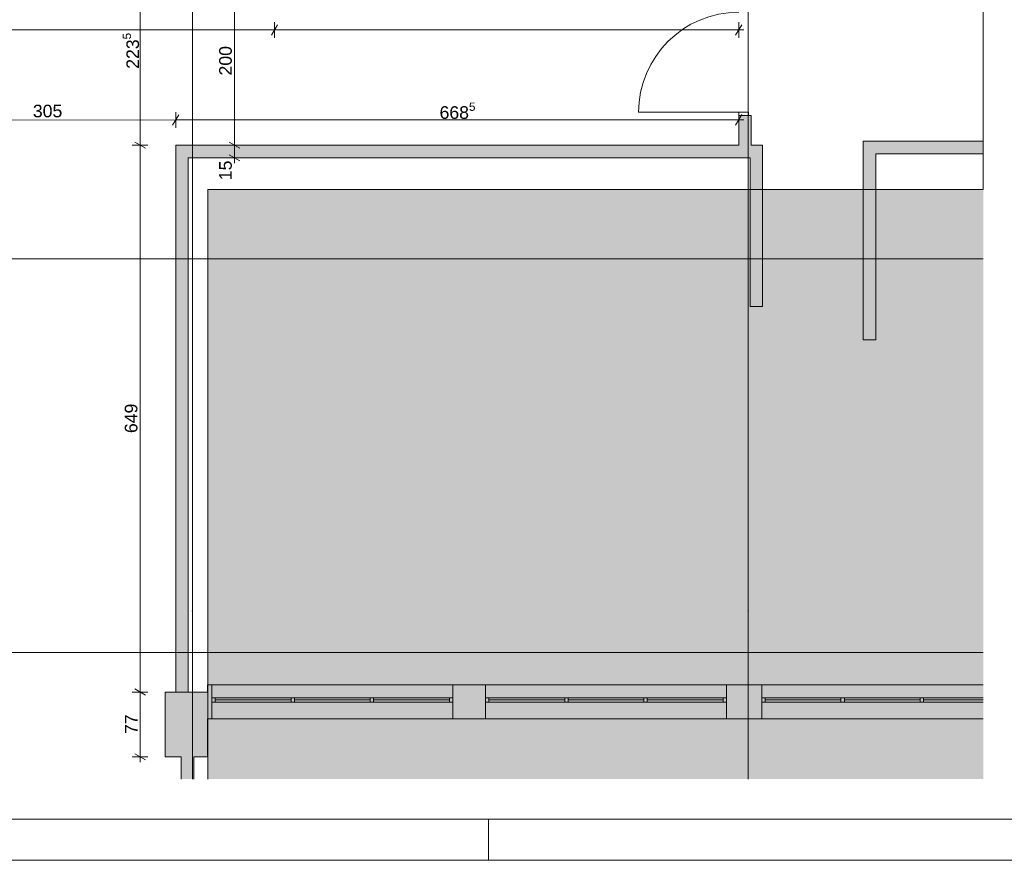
# Paper-space layout 'A-03 INWENTARYZACJA - PIĘTRO 0' of a CAD drawing. Header units: millimetres. Extents: x 0 to 594, y 0 to 297.
# Tile 1 of 11: x 178 to 295, y 0 to 100. Entities that reach past the tile are written whole.
import ezdxf
from ezdxf.xclip import XClip

# ---------------------------------------------------------------- set-up
doc = ezdxf.new("R2010")
doc.units = ezdxf.units.MM
doc.header["$MEASUREMENT"] = 0
doc.header["$XCLIPFRAME"] = 0
doc.linetypes.add('DASHDOTX2', pattern=[1000, 500, -250, 0, -250])
doc.linetypes.add('PRZERYWANA_DU_A', pattern=[550, 350.0000000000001, -199.9999999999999])
for name, color, linetype, lineweight in [('0_Nr_pióra__2', 8, 'Continuous', 13), ('A_wymiary_Nr_pióra__1', 7, 'Continuous', 20), ('A_wymiary_Nr_pióra__2', 8, 'Continuous', 13), ('A_ściany_Nr_pióra__1', 7, 'Continuous', 20), ('Drzwi Archicad_Nr_pióra__1', 7, 'Continuous', 20)]:
    doc.layers.add(name, color=color, linetype=linetype, lineweight=lineweight)
for name, color, linetype, lineweight, true_color in [('A_Arkusz_Nr_pióra__255', 7, 'Continuous', 15, 0x242424), ('A_osie_Nr_pióra__16', 7, 'Continuous', 5, 0x0f0f0f), ('A_ściany_Nr_pióra__19', 7, 'Continuous', 5, 0x191919), ('Okna Archicada_Nr_pióra__19', 7, 'Continuous', 5, 0x191919)]:
    doc.layers.add(name, color=color, linetype=linetype, lineweight=lineweight, true_color=true_color)
doc.layers.add('A_podrys', color=7, linetype='Continuous')
doc.layers.add('A_ściany', color=7, linetype='Continuous')
doc.styles.add('STYL_AUTOMATYCZNY_1', font='arial.ttf')
doc.styles.add('STYL_AUTOMATYCZNY_4', font='arial.ttf')

# ---------------------------------------------------------------- blocks, each defined once
blk = doc.blocks.new('Rysunek_2_2', base_point=(-1576.42581689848, -299.4387813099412))
at = {"linetype": 'Continuous', "lineweight": 0, "true_color": 0x484848}
blk.add_hatch(color=251, dxfattribs=at).paths.add_polyline_path([(292.7655179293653, 79.63605179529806), (200.7003031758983, 79.63605179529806), (200.7003031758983, 9.636049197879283), (292.7655179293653, 9.636049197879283)])
at = {"layer": 'A_ściany', "linetype": 'Continuous', "lineweight": 0, "true_color": 0x000000}
for points in [[(263.7255171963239, 84.88605279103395), (265.2255172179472, 84.88605279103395), (265.2255172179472, 88.40101414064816), (263.7255171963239, 88.40101414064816)], [(292.7655166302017, 85.38605439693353), (278.521290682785, 85.38605439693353), (280.0212912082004, 83.88605387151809), (292.7655166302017, 83.88605387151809)], [(278.5212920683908, 85.38605279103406), (278.5212920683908, 61.80680877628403), (280.0212920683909, 61.80680877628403), (280.0212920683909, 83.88605279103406)], [(266.5712920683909, 84.88605279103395), (196.8762048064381, 84.88605279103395), (198.3762048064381, 83.38605279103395), (265.0712920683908, 83.38605279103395)], [(196.8762048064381, 84.88605279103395), (196.8762048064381, 19.98031181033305), (198.3762048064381, 19.98031181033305), (198.3762048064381, 83.38605279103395)], [(266.5712920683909, 65.73605279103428), (266.5712920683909, 84.88605279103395), (265.0712920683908, 83.38605279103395), (265.0712920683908, 65.73605279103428)], [(196.8762048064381, 19.98031181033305), (195.6262048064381, 19.98031181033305), (195.6262048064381, 12.28031181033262), (200.6712920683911, 12.28031181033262), (200.6712920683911, 19.98031181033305)], [(200.6712920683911, 20.83605279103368), (200.6712920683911, 16.78605279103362), (201.1712920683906, 16.78605279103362), (201.1712920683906, 20.83605279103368)], [(229.7712920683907, 20.83605279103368), (229.7712920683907, 16.78605279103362), (233.6712920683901, 16.78605279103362), (233.6712920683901, 20.83605279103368)], [(262.2712920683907, 20.83605279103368), (262.2712920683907, 16.78605279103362), (266.4712920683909, 16.78605279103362), (266.4712920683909, 20.83605279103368)], [(199.0262060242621, 12.28031251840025), (197.5262047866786, 12.28031251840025), (197.5262047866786, 9.636050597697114), (199.0262060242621, 9.636050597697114)]]:
    blk.add_hatch(color=18, dxfattribs=at).paths.add_polyline_path(points)
at = {"layer": '0_Nr_pióra__2', "color": 8, "linetype": 'PRZERYWANA_DU_A', "lineweight": 13, "flags": 128}
for points in [[(292.7655170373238, 79.63605279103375), (292.765517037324, 174.6360527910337)], [(200.7003068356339, 9.636052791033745), (200.7003068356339, 79.63605279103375), (292.7655170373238, 79.63605279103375)], [(165.700306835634, 9.636052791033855), (200.7003068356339, 9.636052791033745)]]:
    blk.add_lwpolyline(points, dxfattribs=at)
at = {"layer": 'A_osie_Nr_pióra__16', "color": 250, "linetype": 'DASHDOTX2', "lineweight": 5, "true_color": 0x0f0f0f}
for p, q in [((198.8712902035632, 229.0940283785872), (198.8712902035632, 29.59618951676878)), ((264.8712925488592, 229.0940283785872), (264.8712925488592, 29.59618951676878)), ((292.7655161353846, 71.4068227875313), (68.56662460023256, 71.4068227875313)), ((198.8712920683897, 29.5961901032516), (198.8712918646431, 9.63605190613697)), ((264.8712920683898, 29.5961901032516), (264.8712902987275, 9.63605190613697)), ((292.7655161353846, 24.65405126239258), (68.56662460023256, 24.65405126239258))]:
    blk.add_line(p, q, dxfattribs=at)
for p in [(198.8712920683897, 29.5961901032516), (198.8712920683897, 29.5961901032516), (264.8712920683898, 29.5961901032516), (264.8712920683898, 29.5961901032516)]:
    blk.add_point(p, dxfattribs=at)
at = {"layer": 'A_wymiary_Nr_pióra__1', "color": 7, "linetype": 'Continuous', "lineweight": 20}
for p, q in [((208.9571345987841, 99.19887533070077), (208.2354479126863, 97.94887766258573)), ((263.3646737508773, 97.94887766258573), (264.0863604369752, 99.19887533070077)), ((197.236360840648, 88.51112127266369), (196.514910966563, 87.26098234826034)), ((263.3642208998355, 87.27364555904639), (264.0856707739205, 88.52378448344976)), ((192.0262057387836, 85.24689617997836), (193.2762034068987, 84.52520949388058)), ((203.2312901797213, 85.24689617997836), (204.4812920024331, 84.52520949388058)), ((203.2312901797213, 83.74689565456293), (204.4812920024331, 83.02520896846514)), ((192.0262057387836, 20.34115644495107), (193.2762034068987, 19.61946975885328)), ((192.0262057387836, 12.64115568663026), (193.2762034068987, 11.91946900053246))]:
    blk.add_line(p, q, dxfattribs=at)
at = {"layer": 'A_wymiary_Nr_pióra__2', "color": 8, "linetype": 'Continuous', "lineweight": 13}
for p, q in [((192.6512066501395, 84.88605283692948), (192.6512066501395, 107.2260547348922)), ((203.8562910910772, 84.88605283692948), (203.8562910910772, 104.8860529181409)), ((208.5962912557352, 97.63637720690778), (208.5962912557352, 99.51137578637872)), ((263.7255170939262, 97.63637720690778), (263.7255170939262, 99.51137578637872)), ((163.5449786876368, 98.5738744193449), (208.5962912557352, 98.5738744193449)), ((208.5962912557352, 98.5738744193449), (263.7255170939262, 98.5738744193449)), ((263.7255170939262, 98.5738744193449), (264.3367662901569, 98.5738744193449)), ((166.3911391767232, 87.8802789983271), (196.8756379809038, 87.88605388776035)), ((196.8758124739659, 86.94855252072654), (196.8754593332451, 88.82355110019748)), ((196.8756379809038, 87.88605388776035), (263.7249479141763, 87.89871294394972)), ((263.7251224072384, 86.96121573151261), (263.7247692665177, 88.83621431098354)), ((263.7249479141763, 87.89871294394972), (264.3361971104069, 87.89882927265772)), ((193.5887038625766, 84.88605283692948), (191.7137052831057, 84.88605283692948)), ((192.6512066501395, 19.98031310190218), (192.6512066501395, 84.88605283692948)), ((204.793792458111, 84.88605283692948), (202.9187938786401, 84.88605283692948)), ((203.8562910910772, 83.38605231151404), (203.8562910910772, 84.88605283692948)), ((204.793792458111, 83.38605231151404), (202.9187938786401, 83.38605231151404)), ((203.8562910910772, 82.77480311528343), (203.8562910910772, 83.38605231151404)), ((193.5887038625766, 19.98031310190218), (191.7137052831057, 19.98031310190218)), ((192.6512066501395, 12.28031234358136), (192.6512066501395, 19.98031310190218)), ((193.5887038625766, 12.28031234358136), (191.7137052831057, 12.28031234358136)), ((192.6512066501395, 11.66906314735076), (192.6512066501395, 12.28031234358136))]:
    blk.add_line(p, q, dxfattribs=at)
at = {"layer": 'A_ściany_Nr_pióra__1', "color": 7, "linetype": 'Continuous', "lineweight": 20}
for p, q in [((263.7255170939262, 88.40101199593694), (263.7255170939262, 88.0310160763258)), ((263.7255170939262, 88.40101199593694), (264.8755177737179, 88.40101199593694)), ((264.8755177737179, 88.40101199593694), (265.2255176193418, 88.40101199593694)), ((265.2255176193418, 88.40101199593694), (265.2255176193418, 88.0310160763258)), ((201.1712915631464, 16.78605141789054), (201.1712915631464, 20.8360520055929)), ((229.7712902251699, 16.78605141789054), (229.7712902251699, 20.8360520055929)), ((233.6712932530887, 16.78605141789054), (233.6712932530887, 20.8360520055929)), ((262.2712919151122, 16.78605141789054), (262.2712919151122, 20.8360520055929)), ((266.4712900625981, 16.78605141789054), (266.4712900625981, 20.8360520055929))]:
    blk.add_line(p, q, dxfattribs=at)
at = {"layer": 'A_ściany_Nr_pióra__1', "color": 7, "linetype": 'Continuous', "lineweight": 20, "flags": 128}
for points in [[(263.7255171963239, 88.40101414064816), (263.7255171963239, 84.88605279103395)], [(265.2255171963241, 84.88605279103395), (265.2255171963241, 88.40101414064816)], [(278.5212920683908, 85.38605279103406), (278.5212920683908, 61.80680877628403)], [(292.7655170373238, 85.38605279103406), (278.5212920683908, 85.38605279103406)], [(263.7255171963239, 84.88605279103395), (196.8762048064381, 84.88605279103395)], [(196.8762048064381, 84.88605279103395), (196.8762048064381, 19.98031181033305)], [(266.5712920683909, 84.88605279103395), (265.2255171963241, 84.88605279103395)], [(266.5712920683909, 65.73605279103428), (266.5712920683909, 84.88605279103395)], [(198.3762048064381, 83.38605279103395), (265.0712920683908, 83.38605279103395)], [(198.3762048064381, 19.98031181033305), (198.3762048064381, 83.38605279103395)], [(265.0712920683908, 83.38605279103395), (265.0712920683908, 65.73605279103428)], [(280.0212920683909, 61.80680877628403), (280.0212920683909, 83.88605279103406)], [(280.0212920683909, 83.88605279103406), (292.7655170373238, 83.88605279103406)], [(265.0712920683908, 65.73605279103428), (266.5712920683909, 65.73605279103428)], [(278.5212920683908, 61.80680877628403), (280.0212920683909, 61.80680877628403)], [(196.8762048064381, 19.98031181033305), (195.6262048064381, 19.98031181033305)], [(195.6262048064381, 19.98031181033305), (195.6262048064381, 12.28031181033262)], [(196.8762048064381, 19.98031181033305), (198.3762048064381, 19.98031181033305)], [(200.6712920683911, 19.98031181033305), (196.8762048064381, 19.98031181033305)], [(201.1712920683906, 20.83605279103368), (200.6712920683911, 20.83605279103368)], [(200.6712920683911, 20.83605279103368), (200.6712920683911, 19.98031181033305)], [(233.6712920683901, 20.83605279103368), (229.7712920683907, 20.83605279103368)], [(266.4712920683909, 20.83605279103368), (262.2712920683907, 20.83605279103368)], [(200.6712920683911, 12.28031181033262), (200.6712920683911, 16.78605279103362)], [(200.6712920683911, 16.78605279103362), (201.1712920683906, 16.78605279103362)], [(229.7712920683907, 16.78605279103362), (233.6712920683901, 16.78605279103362)], [(262.2712920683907, 16.78605279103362), (266.4712920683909, 16.78605279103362)], [(195.6262048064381, 12.28031181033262), (197.5262048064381, 12.28031181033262)], [(197.5262048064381, 12.28031181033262), (197.5262048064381, 9.636052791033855)], [(199.0262048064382, 9.636052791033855), (199.0262048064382, 12.28031181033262)], [(199.0262048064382, 12.28031181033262), (200.6712920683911, 12.28031181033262)]]:
    blk.add_lwpolyline(points, dxfattribs=at)
at = {"layer": 'A_ściany_Nr_pióra__19', "color": 250, "linetype": 'Continuous', "lineweight": 5, "true_color": 0x191919}
for p, q in [((229.7712902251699, 20.8360520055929), (201.1712915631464, 20.8360520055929)), ((262.2712919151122, 20.8360520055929), (233.6712932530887, 20.8360520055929)), ((292.7655166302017, 20.8360520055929), (266.4712900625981, 20.8360520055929)), ((201.1712915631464, 16.78605141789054), (229.7712902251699, 16.78605141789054)), ((233.6712932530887, 16.78605141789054), (262.2712919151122, 16.78605141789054)), ((266.4712900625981, 16.78605141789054), (292.7655166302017, 16.78605141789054))]:
    blk.add_line(p, q, dxfattribs=at)
at = {"layer": 'Drzwi Archicad_Nr_pióra__1', "color": 7, "linetype": 'Continuous', "lineweight": 20}
for p, q in [((263.7255170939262, 88.80101241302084), (251.8455184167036, 88.80101241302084)), ((263.7255170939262, 88.40101199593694), (263.7255170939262, 88.80101241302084)), ((263.7255170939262, 88.80101241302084), (264.8755177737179, 88.80101241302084)), ((264.8755177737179, 88.40101199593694), (263.7255170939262, 88.40101199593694)), ((263.7255170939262, 88.40101199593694), (264.8755177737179, 88.40101199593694)), ((263.7255170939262, 88.40101199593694), (264.8755177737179, 88.40101199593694)), ((263.7255170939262, 88.40101199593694), (263.7255170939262, 88.0310160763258)), ((263.7255170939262, 88.40101199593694), (263.7255170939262, 88.0310160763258)), ((264.8755177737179, 88.80101241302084), (264.8755177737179, 88.40101199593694)), ((264.8755177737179, 88.40101199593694), (265.2255176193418, 88.40101199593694)), ((264.8755177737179, 88.40101199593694), (265.2255176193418, 88.40101199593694)), ((265.2255176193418, 88.40101199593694), (265.2255176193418, 88.0310160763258)), ((265.2255176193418, 88.40101199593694), (265.2255176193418, 88.0310160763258))]:
    blk.add_line(p, q, dxfattribs=at)
blk.add_arc((263.7255171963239, 88.80101405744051), 11.87999999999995, 90, 180, dxfattribs=at)
at = {"layer": 'Okna Archicada_Nr_pióra__19', "color": 250, "linetype": 'Continuous', "lineweight": 5, "true_color": 0x191919}
for p, q in [((201.1712915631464, 19.28605090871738), (229.7712902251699, 19.28605090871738)), ((201.1712915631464, 18.78605350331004), (201.1712915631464, 19.28605090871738)), ((229.7712902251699, 18.78605350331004), (201.1712915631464, 18.78605350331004)), ((201.5712919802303, 18.78605350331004), (201.5712919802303, 19.28605090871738)), ((201.5712919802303, 19.03605220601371), (210.5712909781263, 19.03605220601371)), ((210.5712909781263, 18.78605350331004), (210.5712909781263, 19.28605090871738)), ((210.9712913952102, 18.78605350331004), (210.9712913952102, 19.28605090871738)), ((210.9712913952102, 19.03605220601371), (219.9712903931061, 19.03605220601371)), ((219.9712903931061, 18.78605350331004), (219.9712903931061, 19.28605090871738)), ((220.37129081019, 18.78605350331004), (220.37129081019, 19.28605090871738)), ((220.37129081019, 19.03605220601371), (229.3712939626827, 19.03605220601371)), ((229.3712939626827, 18.78605350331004), (229.3712939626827, 19.28605090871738)), ((229.7712902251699, 19.28605090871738), (229.7712902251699, 18.78605350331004)), ((233.6712932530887, 19.28605090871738), (262.2712919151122, 19.28605090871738)), ((233.6712932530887, 18.78605350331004), (233.6712932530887, 19.28605090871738)), ((262.2712919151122, 18.78605350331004), (233.6712932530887, 18.78605350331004)), ((234.0712936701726, 18.78605350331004), (234.0712936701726, 19.28605090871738)), ((234.0712936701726, 19.03605220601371), (243.0712926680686, 19.03605220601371)), ((243.0712926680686, 18.78605350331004), (243.0712926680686, 19.28605090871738)), ((243.4712930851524, 18.78605350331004), (243.4712930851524, 19.28605090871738)), ((243.4712930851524, 19.03605220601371), (252.4712920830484, 19.03605220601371)), ((252.4712920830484, 18.78605350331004), (252.4712920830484, 19.28605090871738)), ((252.8712925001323, 18.78605350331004), (252.8712925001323, 19.28605090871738)), ((252.8712925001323, 19.03605220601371), (261.8712914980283, 19.03605220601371)), ((261.8712914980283, 18.78605350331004), (261.8712914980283, 19.28605090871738)), ((262.2712919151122, 19.28605090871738), (262.2712919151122, 18.78605350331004)), ((266.4712900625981, 19.28605090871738), (292.7655166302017, 19.28605090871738)), ((266.4712900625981, 18.78605350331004), (266.4712900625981, 19.28605090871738)), ((292.7655166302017, 18.78605350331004), (266.4712900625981, 18.78605350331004)), ((266.8712904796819, 18.78605350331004), (266.8712904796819, 19.28605090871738)), ((266.8712904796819, 19.03605220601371), (275.8712936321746, 19.03605220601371)), ((275.8712936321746, 18.78605350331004), (275.8712936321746, 19.28605090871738)), ((276.2712940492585, 18.78605350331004), (276.2712940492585, 19.28605090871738)), ((276.2712940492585, 19.03605220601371), (285.2712930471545, 19.03605220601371)), ((285.2712930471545, 18.78605350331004), (285.2712930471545, 19.28605090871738)), ((285.6712934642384, 18.78605350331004), (285.6712934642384, 19.28605090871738)), ((285.6712934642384, 19.03605220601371), (292.7655166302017, 19.03605220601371))]:
    blk.add_line(p, q, dxfattribs=at)
at = {"layer": 'A_wymiary_Nr_pióra__1', "color": 7, "linetype": 'Continuous', "lineweight": 20, "char_height": 1.5, "attachment_point": 7, "style": 'STYL_AUTOMATYCZNY_1'}
for s, insert, rotation in [('\\A1;{\\pql;\\fArial|b0|i0|c238|p0;\\W1.000000;223\\fArial|b0|i0|c238|p0;\\W1.000000;\\A1{\\H.66x;\\S5^  ;}}', (192.959903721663, 93.96237279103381), 90), ('\\A1;{\\pql;\\fArial|b0|i0|c238|p0;\\W1.000000;668\\fArial|b0|i0|c238|p0;\\W1.000000;\\A1{\\H.66x;\\S5^  ;}}', (228.2066698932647, 87.58429265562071), 0.010852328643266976)]:
    blk.add_mtext(s, dxfattribs=dict(at, insert=insert, rotation=rotation))
at = {"layer": 'A_wymiary_Nr_pióra__1', "color": 7, "linetype": 'Continuous', "lineweight": 20, "char_height": 1.5, "attachment_point": 7, "style": 'STYL_AUTOMATYCZNY_4'}
for s, insert, width, rotation in [('\\A1;{\\pql;\\fArial|b0|i0|c238|p0;\\W1.000000;200}', (203.5562920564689, 93.16992526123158), 3.432255, 90), ('\\A1;{\\pql;\\fArial|b0|i0|c238|p0;\\W1.000000;305}', (179.9172027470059, 88.18284067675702), 3.432255, 0.010852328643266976), ('\\A1;{\\pql;\\fArial|b0|i0|c238|p0;\\W1.000000;15}', (203.5562920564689, 80.7366277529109), 2.288175, 90), ('\\A1;{\\pql;\\fArial|b0|i0|c238|p0;\\W1.000000;649}', (192.351204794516, 50.71705477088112), 3.432255, 90), ('\\A1;{\\pql;\\fArial|b0|i0|c238|p0;\\W1.000000;77}', (192.351204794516, 14.986224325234), 2.288175, 90)]:
    blk.add_mtext(s, dxfattribs=dict(at, insert=insert, width=width, rotation=rotation))

psp = doc.layouts.new('A-03 INWENTARYZACJA - PIĘTRO 0')

# ---------------------------------------------------------------- linework, layer by layer
at = {"layer": 'A_Arkusz_Nr_pióra__255', "color": 250, "linetype": 'Continuous', "lineweight": 15, "true_color": 0x242424}
for p, q in [((589.1, 4.90000140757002), (29.89980349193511, 4.900326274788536)), ((234.0000000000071, 5.067252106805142e-05), (234.0000000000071, 4.900050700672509))]:
    psp.add_line(p, q, dxfattribs=at)
at = {"layer": 'A_Arkusz_Nr_pióra__255', "color": 250, "linetype": 'Continuous', "lineweight": 15, "true_color": 0x242424, "flags": 128}
psp.add_lwpolyline([(0, 297), (594, 297), (594, 0), (0, 0)], close=True, dxfattribs=at)

# ---------------------------------------------------------------- block references
at = {"layer": 'A_podrys', "color": 37, "linetype": 'Continuous', "lineweight": 5, "true_color": 0x656532}
ref = psp.add_blockref('Rysunek_2_2', (-1576.42581689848, -299.4387813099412), dxfattribs=at)
XClip(ref).set_block_clipping_path([(42.31554578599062, 9.636052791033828), (292.765517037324, 288.4460527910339)])

doc.saveas('drawing.dxf')
